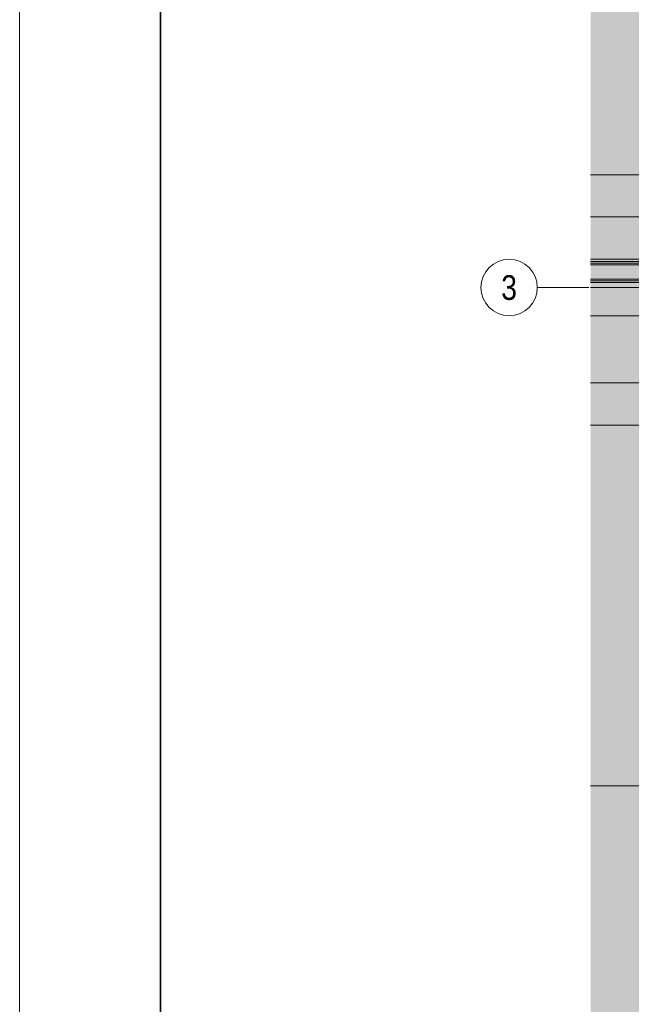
# Model space of a CAD drawing. Extents: x -620 to 300, y 62 to 1162.
# Tile 45 of 256: x -620 to -533, y 673 to 812. Entities that reach past the tile are written whole.
import ezdxf
from ezdxf.enums import TextEntityAlignment as Align
from ezdxf.lldxf.tags import DXFTag

# ---------------------------------------------------------------- set-up
doc = ezdxf.new("R2010")
doc.units = 0
doc.layers.get('0').update_dxf_attribs({"lineweight": 13})
for name, color, linetype, lineweight, true_color in [('00 -Bauelemente -Dämmung innen', 7, 'Continuous', 9, 0xff7fe6), ('00 -Bauelemente -Gipskarton', 7, 'Continuous', 9, 0xff7fe6), ('00_Beschriftung UZ', 3, 'Continuous', 35, 0x00ff00), ('30 -34 Innenwände- 2 nichttragend', 7, 'Continuous', 18, 0xff7fe6), ('30 -35 Decken- 1 Konstruktion-Träger- Stahlbeton', 7, 'Continuous', 13, 0x33aa00), ('70 -76 Bemaßung- 2 Allgemein', 9, 'Continuous', 5, 0x808080), ('iwb_Layout Achsbezeichung', 1, 'Continuous', 13, 0xff0000), ('iwb_Layout BA_Markierung', 7, 'Continuous', 9, 0xbadcdc), ('iwb_Schraffur_Unterzug', 7, 'Continuous', 5, 0xffffcc)]:
    doc.layers.add(name, color=color, linetype=linetype, lineweight=lineweight, true_color=true_color)
doc.layers.add('70 -71 Achsen- 1 Gebäudeachsen', color=7, linetype='STRICHPUNKT2-A06G94XR8I', lineweight=18)
doc.layers.add('iwb_Plankopf Rahmen', color=7, linetype='Continuous', lineweight=35)
doc.styles.get("Standard").update_dxf_attribs({"font": 'ARIALN.TTF'})
tags = doc.linetypes.add('fein_strichliert-A06G94XS8I', pattern=[4, 1, -2, 1]).pattern_tags.tags
tags[8:9] = [DXFTag(74, 4), DXFTag(75, 0), DXFTag(340, '0'), DXFTag(46, 0.0), DXFTag(50, 0.0), DXFTag(44, 0.0), DXFTag(45, 0.0)]
tags[6:7] = [DXFTag(74, 4), DXFTag(75, 0), DXFTag(340, '0'), DXFTag(46, 0.0), DXFTag(50, 0.0), DXFTag(44, 0.0), DXFTag(45, 0.0)]
tags[4:5] = [DXFTag(74, 4), DXFTag(75, 0), DXFTag(340, '0'), DXFTag(46, 0.0), DXFTag(50, 0.0), DXFTag(44, 0.0), DXFTag(45, 0.0)]
tags = doc.linetypes.add('STRICHPUNKT2', pattern=[12.7, 6.35, -3.175, 0, -3.175]).pattern_tags.tags
tags[10:11] = [DXFTag(74, 4), DXFTag(75, 0), DXFTag(340, '0'), DXFTag(46, 0.0), DXFTag(50, 0.0), DXFTag(44, 0.0), DXFTag(45, 0.0)]
tags[8:9] = [DXFTag(74, 4), DXFTag(75, 0), DXFTag(340, '0'), DXFTag(46, 0.0), DXFTag(50, 0.0), DXFTag(44, 0.0), DXFTag(45, 0.0)]
tags[6:7] = [DXFTag(74, 4), DXFTag(75, 0), DXFTag(340, '0'), DXFTag(46, 0.0), DXFTag(50, 0.0), DXFTag(44, 0.0), DXFTag(45, 0.0)]
tags[4:5] = [DXFTag(74, 4), DXFTag(75, 0), DXFTag(340, '0'), DXFTag(46, 0.0), DXFTag(50, 0.0), DXFTag(44, 0.0), DXFTag(45, 0.0)]
tags = doc.linetypes.add('STRICHPUNKT2-A06G94XR8I', pattern=[12.7, 6.35, -3.175, 0, -3.175]).pattern_tags.tags
tags[10:11] = [DXFTag(74, 4), DXFTag(75, 0), DXFTag(340, '0'), DXFTag(46, 0.0), DXFTag(50, 0.0), DXFTag(44, 0.0), DXFTag(45, 0.0)]
tags[8:9] = [DXFTag(74, 4), DXFTag(75, 0), DXFTag(340, '0'), DXFTag(46, 0.0), DXFTag(50, 0.0), DXFTag(44, 0.0), DXFTag(45, 0.0)]
tags[6:7] = [DXFTag(74, 4), DXFTag(75, 0), DXFTag(340, '0'), DXFTag(46, 0.0), DXFTag(50, 0.0), DXFTag(44, 0.0), DXFTag(45, 0.0)]
tags[4:5] = [DXFTag(74, 4), DXFTag(75, 0), DXFTag(340, '0'), DXFTag(46, 0.0), DXFTag(50, 0.0), DXFTag(44, 0.0), DXFTag(45, 0.0)]

# ---------------------------------------------------------------- blocks, each defined once
blk = doc.blocks.new('Polygon-A06G94XJ8I')
at = {"color": 0, "linetype": 'ByBlock', "lineweight": -2, "ltscale": 0.13}
blk.add_solid([(-458.92, 86.61), (-538.63, 86.4), (-458.75, 1083.81), (-538.63, 1083.81)], dxfattribs=at)
blk = doc.blocks.new('Referenz-A06G94XT8I')
at = {"layer": '00 -Bauelemente -Dämmung innen', "color": 0, "linetype": 'Continuous', "lineweight": -2, "ltscale": 0.13}
for p, q in [((-476.58, 777.65), (-538.63, 777.65)), ((-480.18, 775.65), (-538.63, 775.65))]:
    blk.add_line(p, q, dxfattribs=at)
at = {"layer": '00 -Bauelemente -Gipskarton', "color": 0, "linetype": 'Continuous', "lineweight": -2, "ltscale": 0.13}
for p, q in [((-476.58, 778.15), (-538.63, 778.15)), ((-476.58, 777.9), (-538.63, 777.9)), ((-476.58, 777.65), (-538.63, 777.65)), ((-480.18, 775.65), (-538.63, 775.65)), ((-480.43, 775.4), (-538.63, 775.4)), ((-480.68, 775.15), (-538.63, 775.15))]:
    blk.add_line(p, q, dxfattribs=at)
at = {"layer": '00_Beschriftung UZ', "color": 0, "linetype": 'Continuous', "lineweight": -2, "ltscale": 0.13}
for points in [[(-538.63, 779.56), (-538.08, 778.45), (-536.74, 781.12)], [(-538.63, 779.56), (-536.74, 781.12), (-538.63, 781.12)], [(-538.63, 777.35), (-538.08, 778.45), (-536.74, 775.78)], [(-538.63, 777.35), (-536.74, 775.78), (-538.63, 775.78)], [(-538.63, 771.56), (-538.08, 770.45), (-536.74, 773.12)], [(-538.63, 771.56), (-536.74, 773.12), (-538.63, 773.12)], [(-538.63, 769.35), (-538.08, 770.45), (-536.74, 767.78)], [(-538.63, 769.35), (-536.74, 767.78), (-538.63, 767.78)]]:
    blk.add_solid(points, dxfattribs=at)
at = {"layer": '30 -34 Innenwände- 2 nichttragend', "color": 0, "linetype": 'Continuous', "lineweight": -2, "ltscale": 0.13}
for p, q in [((-476.58, 778.15), (-538.63, 778.15)), ((-480.68, 775.15), (-538.63, 775.15))]:
    blk.add_line(p, q, dxfattribs=at)
at = {"layer": '30 -35 Decken- 1 Konstruktion-Träger- Stahlbeton', "color": 0, "linetype": 'fein_strichliert-A06G94XS8I', "lineweight": -2, "ltscale": 0.13}
for p, q in [((76.5, 778.45), (-538.63, 778.45)), ((76.5, 770.45), (-538.63, 770.45))]:
    blk.add_line(p, q, dxfattribs=at)
at = {"layer": '70 -71 Achsen- 1 Gebäudeachsen', "color": 0, "linetype": 'STRICHPUNKT2-A06G94XR8I', "lineweight": -2, "ltscale": 0.13}
blk.add_line((-538.63, 774.45), (76.5, 774.45), dxfattribs=at)
at = {"layer": '70 -76 Bemaßung- 2 Allgemein', "color": 0, "linetype": 'Continuous', "lineweight": -2, "ltscale": 0.13}
for p, q in [((-481.74, 790.45), (-538.63, 790.45)), ((-460.64, 784.45), (-538.63, 784.45)), ((-481.74, 760.95), (-538.63, 760.95)), ((-481.74, 754.95), (-538.63, 754.95)), ((-477.64, 703.79), (-538.63, 703.79))]:
    blk.add_line(p, q, dxfattribs=at)
blk = doc.blocks.new('Referenz-A06G94XV8I')
at = {"layer": 'iwb_Schraffur_Unterzug', "linetype": 'Continuous', "ltscale": 0.13}
for points in [[(-538.63, 778.45), (76.5, 778.45), (76.5, 777.93)], [(-538.63, 778.45), (76.5, 777.93), (-538.63, 777.23)], [(-538.63, 777.23), (76.5, 777.93), (76.5, 770.97)], [(-538.63, 777.23), (76.5, 770.97), (-538.63, 771.68)], [(-538.63, 771.68), (76.5, 770.97), (76.5, 770.45)], [(-538.63, 771.68), (76.5, 770.45), (-538.63, 770.45)]]:
    blk.add_solid(points, dxfattribs=at)

msp = doc.modelspace()

# ---------------------------------------------------------------- linework, layer by layer
at = {"layer": 'iwb_Layout Achsbezeichung', "linetype": 'STRICHPUNKT2', "lineweight": 13, "ltscale": 0.39}
msp.add_line((-538.86, 774.45), (-546.19, 774.45), dxfattribs=at)
at = {"layer": 'iwb_Layout Achsbezeichung', "ltscale": 0.39}
msp.add_circle((-550.19, 774.45), 4, dxfattribs=at)
at = {"layer": 'iwb_Plankopf Rahmen', "color": 8, "lineweight": 13, "ltscale": 0.13, "true_color": 0x808080}
msp.add_lwpolyline([(300.35, 62.43), (-619.65, 62.43), (-619.65, 1162.43), (300.35, 1162.43), (300.35, 62.43)], close=True, dxfattribs=at)
at = {"layer": 'iwb_Plankopf Rahmen', "ltscale": 0.35}
msp.add_lwpolyline([(-599.65, 67.43), (-599.65, 1157.43), (295.35, 1157.43), (295.35, 67.43), (-599.65, 67.43)], close=True, dxfattribs=at)

# ---------------------------------------------------------------- block references
at = {"color": 8, "lineweight": 13, "ltscale": 0.13, "true_color": 0x808080}
msp.add_blockref('Referenz-A06G94XT8I', (0, 0), dxfattribs=at)
at = {"color": 8, "lineweight": 25, "ltscale": 0.25, "true_color": 0x808080}
msp.add_blockref('Referenz-A06G94XV8I', (0, 0), dxfattribs=at)
at = {"layer": 'iwb_Layout BA_Markierung', "ltscale": 0.13}
msp.add_blockref('Polygon-A06G94XJ8I', (0, 0), dxfattribs=at)

# ---------------------------------------------------------------- texts
at = {"layer": 'iwb_Layout Achsbezeichung', "ltscale": 0.39}
msp.add_text('3', height=3.5, dxfattribs=at).set_placement((-550.19, 774.45), align=Align.MIDDLE_CENTER)

doc.saveas('drawing.dxf')
